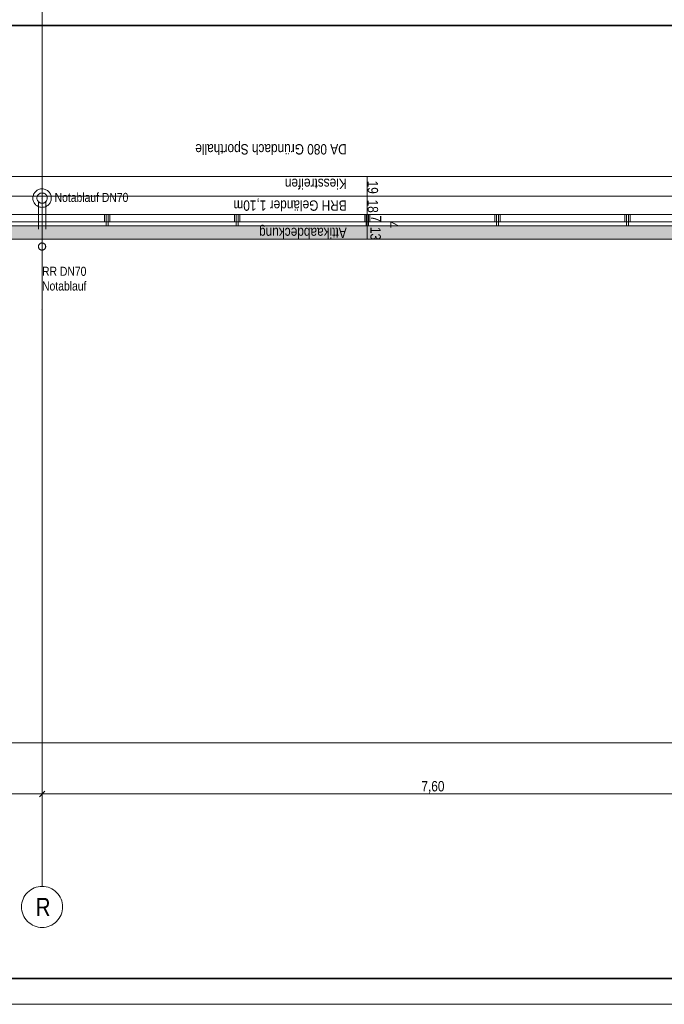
# Model space of a CAD drawing. Extents: x -720 to 300, y 62 to 1112.
# Tile 13 of 60: x -157 to -32, y 62 to 254. Entities that reach past the tile are written whole.
import ezdxf
from ezdxf.lldxf.tags import DXFTag

# ---------------------------------------------------------------- set-up
doc = ezdxf.new("R2010")
doc.units = 0
doc.layers.get('0').update_dxf_attribs({"lineweight": 13})
for name, color, linetype, lineweight, true_color in [('30 -36 Dächer- 3 Dachbeläge', 9, 'Continuous', 15, 0x808080), ('30 -36 Dächer- 3 Dachbeläge Gründach', 9, 'Continuous', 9, 0x808080), ('30 -36 Dächer- 4 Dachbekleidungen', 9, 'Continuous', 9, 0x808080), ('40 -41 Abwasser_Wasser_Gas- 1 Abwasser + sanitäre Anlagen', 7, 'Continuous', 9, 0xff6633), ('70 -72 Beschriftung- 1 Beschriftung allgemein', 7, 'Continuous', 9, 0xff6633), ('70 -76 Bemaßung- 2 Allgemein', 9, 'Continuous', 5, 0x808080)]:
    doc.layers.add(name, color=color, linetype=linetype, lineweight=lineweight, true_color=true_color)
for name, color, linetype, lineweight in [('40 -41 Abwasser_Wasser_Gas- 2 Wasser-1', 7, 'Continuous', 15), ('70 -71 Achsen- 1 Gebäudeachsen', 7, 'STRICHPUNKT2-A06DN9U3MF', 18), ('E_PV_Aufstellzone', 7, 'grob', 35), ('iwb_Plankopf Rahmen', 7, 'Continuous', 35), ('Keine', 7, 'Continuous', 9)]:
    doc.layers.add(name, color=color, linetype=linetype, lineweight=lineweight)
doc.styles.get("Standard").update_dxf_attribs({"font": 'ARIALN.TTF'})
tags = doc.linetypes.add('grob', pattern=[14, 3, -8, 3]).pattern_tags.tags
tags[8:9] = [DXFTag(74, 4), DXFTag(75, 0), DXFTag(340, '0'), DXFTag(46, 0.0), DXFTag(50, 0.0), DXFTag(44, 0.0), DXFTag(45, 0.0)]
tags[6:7] = [DXFTag(74, 4), DXFTag(75, 0), DXFTag(340, '0'), DXFTag(46, 0.0), DXFTag(50, 0.0), DXFTag(44, 0.0), DXFTag(45, 0.0)]
tags[4:5] = [DXFTag(74, 4), DXFTag(75, 0), DXFTag(340, '0'), DXFTag(46, 0.0), DXFTag(50, 0.0), DXFTag(44, 0.0), DXFTag(45, 0.0)]
tags = doc.linetypes.add('grob-A06DN9U4MF', pattern=[14, 3, -8, 3]).pattern_tags.tags
tags[8:9] = [DXFTag(74, 4), DXFTag(75, 0), DXFTag(340, '0'), DXFTag(46, 0.0), DXFTag(50, 0.0), DXFTag(44, 0.0), DXFTag(45, 0.0)]
tags[6:7] = [DXFTag(74, 4), DXFTag(75, 0), DXFTag(340, '0'), DXFTag(46, 0.0), DXFTag(50, 0.0), DXFTag(44, 0.0), DXFTag(45, 0.0)]
tags[4:5] = [DXFTag(74, 4), DXFTag(75, 0), DXFTag(340, '0'), DXFTag(46, 0.0), DXFTag(50, 0.0), DXFTag(44, 0.0), DXFTag(45, 0.0)]
tags = doc.linetypes.add('STRICHPUNKT2-A06DN9U3MF', pattern=[12.7, 6.35, -3.175, 0, -3.175]).pattern_tags.tags
tags[10:11] = [DXFTag(74, 4), DXFTag(75, 0), DXFTag(340, '0'), DXFTag(46, 0.0), DXFTag(50, 0.0), DXFTag(44, 0.0), DXFTag(45, 0.0)]
tags[8:9] = [DXFTag(74, 4), DXFTag(75, 0), DXFTag(340, '0'), DXFTag(46, 0.0), DXFTag(50, 0.0), DXFTag(44, 0.0), DXFTag(45, 0.0)]
tags[6:7] = [DXFTag(74, 4), DXFTag(75, 0), DXFTag(340, '0'), DXFTag(46, 0.0), DXFTag(50, 0.0), DXFTag(44, 0.0), DXFTag(45, 0.0)]
tags[4:5] = [DXFTag(74, 4), DXFTag(75, 0), DXFTag(340, '0'), DXFTag(46, 0.0), DXFTag(50, 0.0), DXFTag(44, 0.0), DXFTag(45, 0.0)]

# ---------------------------------------------------------------- blocks, each defined once
blk = doc.blocks.new('Referenz-A06DN9U5MF')
at = {"layer": '30 -36 Dächer- 3 Dachbeläge', "color": 0, "lineweight": 9}
for p, q in [((-593.85, 223.71), (76.46, 223.71)), ((76.46, 214.11), (-614.65, 214.11))]:
    blk.add_line(p, q, dxfattribs=at)
at = {"layer": '30 -36 Dächer- 3 Dachbeläge', "color": 0, "linetype": 'Continuous', "ltscale": 0.15}
for p, q in [((76.46, 214.11), (-614.65, 214.11)), ((-617.25, 211.51), (76.46, 211.51))]:
    blk.add_line(p, q, dxfattribs=at)
at = {"layer": '30 -36 Dächer- 3 Dachbeläge', "color": 0, "linetype": 'Continuous', "lineweight": 0, "ltscale": 0.13}
for points in [[(76.46, 212.65), (-614.65, 214.11), (-617.25, 211.51)], [(76.46, 212.65), (-614.65, 214.11), (76.46, 214.11)], [(76.46, 212.65), (-617.25, 211.51), (76.46, 211.51)]]:
    blk.add_solid(points, dxfattribs=at)
at = {"layer": '30 -36 Dächer- 3 Dachbeläge Gründach', "color": 0, "linetype": 'Continuous', "ltscale": 0.13}
blk.add_line((-593.85, 223.71), (76.46, 223.71), dxfattribs=at)
at = {"layer": '30 -36 Dächer- 4 Dachbekleidungen', "color": 0, "linetype": 'Continuous', "ltscale": 0.13}
for p, q in [((76.46, 216.31), (-613.85, 216.31)), ((-613.85, 214.91), (76.46, 214.91)), ((-140.68, 214.91), (-140.68, 216.31)), ((-140.68, 216.31), (-140.38, 216.31)), ((-140.38, 214.91), (-140.38, 216.31)), ((-140.38, 216.31), (-139.98, 216.31)), ((-139.98, 214.91), (-140.38, 214.91)), ((-140.38, 214.91), (-140.38, 214.11)), ((-139.98, 216.31), (-139.98, 214.91)), ((-139.68, 216.31), (-139.98, 216.31)), ((-139.98, 214.11), (-139.98, 214.91)), ((-139.68, 214.91), (-139.68, 216.31)), ((-115.35, 214.91), (-115.35, 216.31)), ((-115.35, 216.31), (-115.05, 216.31)), ((-115.05, 214.91), (-115.05, 216.31)), ((-115.05, 216.31), (-114.65, 216.31)), ((-114.65, 214.91), (-115.05, 214.91)), ((-115.05, 214.91), (-115.05, 214.11)), ((-114.65, 216.31), (-114.65, 214.91)), ((-114.35, 216.31), (-114.65, 216.31)), ((-114.65, 214.11), (-114.65, 214.91)), ((-114.35, 214.91), (-114.35, 216.31)), ((-90.02, 214.91), (-90.02, 216.31)), ((-90.02, 216.31), (-89.72, 216.31)), ((-89.72, 214.91), (-89.72, 216.31)), ((-89.72, 216.31), (-89.32, 216.31)), ((-89.32, 214.91), (-89.72, 214.91)), ((-89.72, 214.91), (-89.72, 214.11)), ((-89.32, 216.31), (-89.32, 214.91)), ((-89.02, 216.31), (-89.32, 216.31)), ((-89.32, 214.11), (-89.32, 214.91)), ((-89.02, 214.91), (-89.02, 216.31)), ((-64.68, 214.91), (-64.68, 216.31)), ((-64.68, 216.31), (-64.38, 216.31)), ((-64.38, 214.91), (-64.38, 216.31)), ((-64.38, 216.31), (-63.98, 216.31)), ((-63.98, 214.91), (-64.38, 214.91)), ((-64.38, 214.91), (-64.38, 214.11)), ((-63.98, 216.31), (-63.98, 214.91)), ((-63.68, 216.31), (-63.98, 216.31)), ((-63.98, 214.11), (-63.98, 214.91)), ((-63.68, 214.91), (-63.68, 216.31)), ((-39.35, 214.91), (-39.35, 216.31)), ((-39.35, 216.31), (-39.05, 216.31)), ((-39.05, 214.91), (-39.05, 216.31)), ((-39.05, 216.31), (-38.65, 216.31)), ((-38.65, 214.91), (-39.05, 214.91)), ((-39.05, 214.91), (-39.05, 214.11)), ((-38.65, 216.31), (-38.65, 214.91)), ((-38.35, 216.31), (-38.65, 216.31)), ((-38.65, 214.11), (-38.65, 214.91)), ((-38.35, 214.91), (-38.35, 216.31)), ((-140.38, 214.11), (-139.98, 214.11)), ((-115.05, 214.11), (-114.65, 214.11)), ((-89.72, 214.11), (-89.32, 214.11)), ((-64.38, 214.11), (-63.98, 214.11)), ((-39.05, 214.11), (-38.65, 214.11))]:
    blk.add_line(p, q, dxfattribs=at)
at = {"layer": '40 -41 Abwasser_Wasser_Gas- 1 Abwasser + sanitäre Anlagen', "color": 0, "linetype": 'grob-A06DN9U4MF', "ltscale": 0.13}
for p, q in [((-152.85, 224.6), (-152.85, 219.51)), ((-153.55, 218.8), (-153.55, 213.44)), ((-152.15, 218.8), (-152.15, 213.44))]:
    blk.add_line(p, q, dxfattribs=at)
at = {"layer": '40 -41 Abwasser_Wasser_Gas- 1 Abwasser + sanitäre Anlagen', "color": 0, "linetype": 'Continuous', "lineweight": 5, "ltscale": 0.13}
for p, q in [((-152.85, 219.51), (-152.87, 219.57)), ((-152.87, 219.57), (-152.83, 219.57)), ((-152.83, 219.57), (-152.85, 219.51))]:
    blk.add_line(p, q, dxfattribs=at)
at = {"layer": '40 -41 Abwasser_Wasser_Gas- 1 Abwasser + sanitäre Anlagen', "color": 0, "lineweight": 0}
for points in [[(-152.85, 219.51), (-152.87, 219.57), (-152.85, 219.57)], [(-152.85, 219.51), (-152.85, 219.57), (-152.83, 219.57)]]:
    blk.add_solid(points, dxfattribs=at)
at = {"layer": '40 -41 Abwasser_Wasser_Gas- 2 Wasser-1', "color": 0, "linetype": 'Continuous', "ltscale": 0.15}
for p, q in [((-152.85, 219.51), (-152.85, 223.35)), ((-154.31, 220.56), (-154.2, 220.7)), ((-154.2, 220.7), (-154.08, 220.83)), ((-154.08, 220.83), (-153.95, 220.94)), ((-153.95, 220.94), (-153.8, 221.04)), ((-153.8, 221.04), (-153.65, 221.13)), ((-153.65, 221.13), (-153.48, 221.2)), ((-153.48, 221.2), (-153.32, 221.25)), ((-153.32, 221.25), (-153.14, 221.29)), ((-153.14, 221.29), (-152.97, 221.31)), ((-152.97, 221.31), (-152.79, 221.31)), ((-152.79, 221.31), (-152.61, 221.3)), ((-152.61, 221.3), (-152.44, 221.27)), ((-152.44, 221.27), (-152.27, 221.22)), ((-152.27, 221.22), (-152.11, 221.15)), ((-152.11, 221.15), (-151.95, 221.07)), ((-151.95, 221.07), (-151.8, 220.98)), ((-151.8, 220.98), (-151.66, 220.87)), ((-151.66, 220.87), (-151.54, 220.74)), ((-151.54, 220.74), (-151.42, 220.61)), ((-154.65, 219.57), (-154.63, 219.75)), ((-154.65, 219.39), (-154.65, 219.57)), ((-154.63, 219.22), (-154.65, 219.39)), ((-154.63, 219.75), (-154.6, 219.92)), ((-154.59, 219.05), (-154.63, 219.22)), ((-154.6, 219.92), (-154.55, 220.09)), ((-154.53, 218.88), (-154.59, 219.05)), ((-154.55, 220.09), (-154.49, 220.25)), ((-154.46, 218.72), (-154.53, 218.88)), ((-154.49, 220.25), (-154.41, 220.41)), ((-154.38, 218.56), (-154.46, 218.72)), ((-154.41, 220.41), (-154.31, 220.56)), ((-153.85, 219.54), (-153.84, 219.64)), ((-153.85, 219.45), (-153.85, 219.54)), ((-153.84, 219.35), (-153.85, 219.45)), ((-153.84, 219.64), (-153.82, 219.74)), ((-153.82, 219.25), (-153.84, 219.35)), ((-153.82, 219.74), (-153.8, 219.83)), ((-153.79, 219.16), (-153.82, 219.25)), ((-153.8, 219.83), (-153.76, 219.92)), ((-153.75, 219.07), (-153.79, 219.16)), ((-153.76, 219.92), (-153.72, 220.01)), ((-153.7, 218.98), (-153.75, 219.07)), ((-153.72, 220.01), (-153.66, 220.09)), ((-153.64, 218.9), (-153.7, 218.98)), ((-153.66, 220.09), (-153.6, 220.17)), ((-153.58, 218.83), (-153.64, 218.9)), ((-153.6, 220.17), (-153.53, 220.24)), ((-153.51, 218.76), (-153.58, 218.83)), ((-153.53, 220.24), (-153.46, 220.31)), ((-153.43, 218.7), (-153.51, 218.76)), ((-153.46, 220.31), (-153.38, 220.36)), ((-153.35, 218.65), (-153.43, 218.7)), ((-153.38, 220.36), (-153.29, 220.41)), ((-153.29, 220.41), (-153.2, 220.45)), ((-153.2, 220.45), (-153.11, 220.48)), ((-153.11, 220.48), (-153.01, 220.5)), ((-153.01, 220.5), (-152.92, 220.51)), ((-152.92, 220.51), (-152.82, 220.51)), ((-152.82, 220.51), (-152.72, 220.5)), ((-152.72, 220.5), (-152.62, 220.49)), ((-152.62, 220.49), (-152.53, 220.46)), ((-152.53, 220.46), (-152.44, 220.42)), ((-152.44, 220.42), (-152.35, 220.38)), ((-152.35, 220.38), (-152.27, 220.32)), ((-152.24, 218.72), (-152.32, 218.66)), ((-152.27, 220.32), (-152.19, 220.26)), ((-152.17, 218.78), (-152.24, 218.72)), ((-152.19, 220.26), (-152.12, 220.2)), ((-152.1, 218.85), (-152.17, 218.78)), ((-152.12, 220.2), (-152.06, 220.12)), ((-152.04, 218.93), (-152.1, 218.85)), ((-152.06, 220.12), (-152, 220.04)), ((-151.98, 219.01), (-152.04, 218.93)), ((-152, 220.04), (-151.95, 219.95)), ((-151.94, 219.1), (-151.98, 219.01)), ((-151.95, 219.95), (-151.91, 219.86)), ((-151.9, 219.19), (-151.94, 219.1)), ((-151.91, 219.86), (-151.88, 219.77)), ((-151.88, 219.29), (-151.9, 219.19)), ((-151.88, 219.77), (-151.86, 219.67)), ((-151.86, 219.38), (-151.88, 219.29)), ((-151.86, 219.67), (-151.85, 219.58)), ((-151.85, 219.48), (-151.86, 219.38)), ((-151.85, 219.58), (-151.85, 219.48)), ((-151.42, 220.61), (-151.32, 220.46)), ((-151.32, 220.46), (-151.24, 220.31)), ((-151.21, 218.77), (-151.29, 218.61)), ((-151.24, 220.31), (-151.17, 220.15)), ((-151.15, 218.93), (-151.21, 218.77)), ((-151.17, 220.15), (-151.11, 219.98)), ((-151.1, 219.1), (-151.15, 218.93)), ((-151.11, 219.98), (-151.07, 219.81)), ((-151.07, 219.28), (-151.1, 219.1)), ((-151.07, 219.81), (-151.05, 219.63)), ((-151.05, 219.45), (-151.07, 219.28)), ((-151.05, 219.63), (-151.05, 219.45)), ((-154.28, 218.42), (-154.38, 218.56)), ((-154.16, 218.28), (-154.28, 218.42)), ((-154.04, 218.16), (-154.16, 218.28)), ((-153.9, 218.05), (-154.04, 218.16)), ((-153.75, 217.95), (-153.9, 218.05)), ((-153.59, 217.87), (-153.75, 217.95)), ((-153.43, 217.81), (-153.59, 217.87)), ((-153.26, 217.76), (-153.43, 217.81)), ((-153.26, 218.6), (-153.35, 218.65)), ((-153.17, 218.57), (-153.26, 218.6)), ((-153.08, 217.73), (-153.26, 217.76)), ((-153.08, 218.54), (-153.17, 218.57)), ((-152.98, 218.52), (-153.08, 218.54)), ((-152.91, 217.71), (-153.08, 217.73)), ((-152.88, 218.51), (-152.98, 218.52)), ((-152.73, 217.72), (-152.91, 217.71)), ((-152.78, 218.51), (-152.88, 218.51)), ((-152.69, 218.53), (-152.78, 218.51)), ((-152.56, 217.74), (-152.73, 217.72)), ((-152.59, 218.55), (-152.69, 218.53)), ((-152.5, 218.58), (-152.59, 218.55)), ((-152.38, 217.77), (-152.56, 217.74)), ((-152.41, 218.62), (-152.5, 218.58)), ((-152.32, 218.66), (-152.41, 218.62)), ((-152.22, 217.83), (-152.38, 217.77)), ((-152.05, 217.9), (-152.22, 217.83)), ((-151.9, 217.98), (-152.05, 217.9)), ((-151.75, 218.08), (-151.9, 217.98)), ((-151.62, 218.2), (-151.75, 218.08)), ((-151.5, 218.33), (-151.62, 218.2)), ((-151.39, 218.46), (-151.5, 218.33)), ((-151.29, 218.61), (-151.39, 218.46)), ((-153.54, 210.19), (-153.55, 210.12)), ((-153.54, 210.19), (-153.55, 210.12)), ((-153.55, 210.12), (-153.55, 210.05)), ((-153.55, 210.12), (-153.55, 210.05)), ((-153.55, 210.05), (-153.54, 209.98)), ((-153.55, 210.05), (-153.54, 209.98)), ((-153.53, 210.25), (-153.54, 210.19)), ((-153.53, 210.25), (-153.54, 210.19)), ((-153.54, 209.98), (-153.53, 209.91)), ((-153.54, 209.98), (-153.53, 209.91)), ((-153.51, 210.32), (-153.53, 210.25)), ((-153.51, 210.32), (-153.53, 210.25)), ((-153.53, 209.91), (-153.51, 209.85)), ((-153.53, 209.91), (-153.51, 209.85)), ((-153.48, 210.38), (-153.51, 210.32)), ((-153.48, 210.38), (-153.51, 210.32)), ((-153.51, 209.85), (-153.49, 209.78)), ((-153.51, 209.85), (-153.49, 209.78)), ((-153.49, 209.78), (-153.46, 209.72)), ((-153.49, 209.78), (-153.46, 209.72)), ((-153.44, 210.44), (-153.48, 210.38)), ((-153.44, 210.44), (-153.48, 210.38)), ((-153.46, 209.72), (-153.42, 209.66)), ((-153.46, 209.72), (-153.42, 209.66)), ((-153.41, 210.5), (-153.44, 210.44)), ((-153.41, 210.5), (-153.44, 210.44)), ((-153.42, 209.66), (-153.38, 209.61)), ((-153.42, 209.66), (-153.38, 209.61)), ((-153.36, 210.55), (-153.41, 210.5)), ((-153.36, 210.55), (-153.41, 210.5)), ((-153.38, 209.61), (-153.33, 209.56)), ((-153.38, 209.61), (-153.33, 209.56)), ((-153.31, 210.6), (-153.36, 210.55)), ((-153.31, 210.6), (-153.36, 210.55)), ((-153.33, 209.56), (-153.28, 209.52)), ((-153.33, 209.56), (-153.28, 209.52)), ((-153.26, 210.64), (-153.31, 210.6)), ((-153.26, 210.64), (-153.31, 210.6)), ((-153.28, 209.52), (-153.22, 209.48)), ((-153.28, 209.52), (-153.22, 209.48)), ((-153.2, 210.68), (-153.26, 210.64)), ((-153.2, 210.68), (-153.26, 210.64)), ((-153.22, 209.48), (-153.16, 209.44)), ((-153.22, 209.48), (-153.16, 209.44)), ((-153.14, 210.71), (-153.2, 210.68)), ((-153.14, 210.71), (-153.2, 210.68)), ((-153.16, 209.44), (-153.1, 209.42)), ((-153.16, 209.44), (-153.1, 209.42)), ((-153.07, 210.74), (-153.14, 210.71)), ((-153.07, 210.74), (-153.14, 210.71)), ((-153.1, 209.42), (-153.03, 209.4)), ((-153.1, 209.42), (-153.03, 209.4)), ((-153.01, 210.75), (-153.07, 210.74)), ((-153.01, 210.75), (-153.07, 210.74)), ((-153.03, 209.4), (-152.96, 209.38)), ((-153.03, 209.4), (-152.96, 209.38)), ((-152.94, 210.77), (-153.01, 210.75)), ((-152.94, 210.77), (-153.01, 210.75)), ((-152.96, 209.38), (-152.9, 209.37)), ((-152.96, 209.38), (-152.9, 209.37)), ((-152.87, 210.77), (-152.94, 210.77)), ((-152.87, 210.77), (-152.94, 210.77)), ((-152.9, 209.37), (-152.83, 209.37)), ((-152.9, 209.37), (-152.83, 209.37)), ((-152.8, 210.77), (-152.87, 210.77)), ((-152.8, 210.77), (-152.87, 210.77)), ((-152.85, 210.07), (-152.85, 206.23)), ((-152.85, 210.07), (-152.85, 206.23)), ((-152.83, 209.37), (-152.76, 209.38)), ((-152.83, 209.37), (-152.76, 209.38)), ((-152.74, 210.76), (-152.8, 210.77)), ((-152.74, 210.76), (-152.8, 210.77)), ((-152.76, 209.38), (-152.69, 209.39)), ((-152.76, 209.38), (-152.69, 209.39)), ((-152.67, 210.75), (-152.74, 210.76)), ((-152.67, 210.75), (-152.74, 210.76)), ((-152.69, 209.39), (-152.62, 209.41)), ((-152.69, 209.39), (-152.62, 209.41)), ((-152.6, 210.73), (-152.67, 210.75)), ((-152.6, 210.73), (-152.67, 210.75)), ((-152.62, 209.41), (-152.56, 209.43)), ((-152.62, 209.41), (-152.56, 209.43)), ((-152.54, 210.7), (-152.6, 210.73)), ((-152.54, 210.7), (-152.6, 210.73)), ((-152.56, 209.43), (-152.5, 209.47)), ((-152.56, 209.43), (-152.5, 209.47)), ((-152.48, 210.67), (-152.54, 210.7)), ((-152.48, 210.67), (-152.54, 210.7)), ((-152.5, 209.47), (-152.44, 209.5)), ((-152.5, 209.47), (-152.44, 209.5)), ((-152.42, 210.63), (-152.48, 210.67)), ((-152.42, 210.63), (-152.48, 210.67)), ((-152.44, 209.5), (-152.39, 209.55)), ((-152.44, 209.5), (-152.39, 209.55)), ((-152.37, 210.58), (-152.42, 210.63)), ((-152.37, 210.58), (-152.42, 210.63)), ((-152.39, 209.55), (-152.34, 209.59)), ((-152.39, 209.55), (-152.34, 209.59)), ((-152.32, 210.53), (-152.37, 210.58)), ((-152.32, 210.53), (-152.37, 210.58)), ((-152.34, 209.59), (-152.29, 209.65)), ((-152.34, 209.59), (-152.29, 209.65)), ((-152.28, 210.48), (-152.32, 210.53)), ((-152.28, 210.48), (-152.32, 210.53)), ((-152.29, 209.65), (-152.26, 209.7)), ((-152.29, 209.65), (-152.26, 209.7)), ((-152.24, 210.42), (-152.28, 210.48)), ((-152.24, 210.42), (-152.28, 210.48)), ((-152.26, 209.7), (-152.22, 209.76)), ((-152.26, 209.7), (-152.22, 209.76)), ((-152.21, 210.36), (-152.24, 210.42)), ((-152.21, 210.36), (-152.24, 210.42)), ((-152.22, 209.76), (-152.19, 209.83)), ((-152.22, 209.76), (-152.19, 209.83)), ((-152.19, 210.3), (-152.21, 210.36)), ((-152.19, 210.3), (-152.21, 210.36)), ((-152.17, 210.23), (-152.19, 210.3)), ((-152.17, 210.23), (-152.19, 210.3)), ((-152.19, 209.83), (-152.17, 209.89)), ((-152.19, 209.83), (-152.17, 209.89)), ((-152.16, 210.16), (-152.17, 210.23)), ((-152.16, 210.16), (-152.17, 210.23)), ((-152.17, 209.89), (-152.16, 209.96)), ((-152.17, 209.89), (-152.16, 209.96)), ((-152.15, 210.1), (-152.16, 210.16)), ((-152.15, 210.1), (-152.16, 210.16)), ((-152.16, 209.96), (-152.15, 210.03)), ((-152.16, 209.96), (-152.15, 210.03)), ((-152.15, 210.03), (-152.15, 210.1)), ((-152.15, 210.03), (-152.15, 210.1))]:
    blk.add_line(p, q, dxfattribs=at)
at = {"layer": '70 -71 Achsen- 1 Gebäudeachsen', "color": 0, "linetype": 'STRICHPUNKT2-A06DN9U3MF', "ltscale": 0.18}
for p, q in [((-152.85, 1084.85), (-152.85, 85.41)), ((-682.49, 219.91), (76.46, 219.91))]:
    blk.add_line(p, q, dxfattribs=at)
at = {"layer": '70 -72 Beschriftung- 1 Beschriftung allgemein', "color": 0, "linetype": 'Continuous', "ltscale": 0.13}
blk.add_line((-152.85, 210.07), (-152.85, 197.88), dxfattribs=at)
at = {"layer": '70 -72 Beschriftung- 1 Beschriftung allgemein', "color": 0, "linetype": 'Continuous', "lineweight": 5, "ltscale": 0.13}
for p, q in [((-152.85, 197.88), (-152.87, 197.95)), ((-152.87, 197.95), (-152.83, 197.95)), ((-152.83, 197.95), (-152.85, 197.88))]:
    blk.add_line(p, q, dxfattribs=at)
at = {"layer": '70 -72 Beschriftung- 1 Beschriftung allgemein', "color": 0, "lineweight": 0}
for points in [[(-152.85, 197.88), (-152.87, 197.95), (-152.85, 197.95)], [(-152.85, 197.88), (-152.85, 197.95), (-152.83, 197.95)]]:
    blk.add_solid(points, dxfattribs=at)
at = {"layer": '70 -76 Bemaßung- 2 Allgemein', "color": 0, "linetype": 'Continuous', "ltscale": 0.13}
for p, q in [((-89.54, 223.71), (-89.6, 223.71)), ((-89.59, 223.72), (-89.57, 223.7)), ((-89.58, 223.72), (-89.58, 223.69)), ((-89.58, 223.69), (-89.58, 219.93)), ((-89.62, 219.91), (-89.56, 219.91)), ((-89.62, 219.91), (-89.56, 219.91)), ((-89.59, 219.92), (-89.57, 219.9)), ((-89.57, 219.9), (-89.59, 219.92)), ((-89.58, 219.9), (-89.58, 219.93)), ((-89.58, 219.92), (-89.58, 219.89)), ((-89.58, 219.89), (-89.58, 216.33)), ((-89.54, 216.31), (-89.6, 216.31)), ((-89.54, 216.31), (-89.6, 216.31)), ((-89.54, 214.91), (-89.6, 214.91)), ((-89.54, 214.91), (-89.6, 214.91)), ((-89.59, 216.32), (-89.57, 216.3)), ((-89.57, 216.3), (-89.59, 216.32)), ((-89.59, 214.92), (-89.57, 214.9)), ((-89.57, 214.9), (-89.59, 214.92)), ((-89.58, 216.3), (-89.58, 216.33)), ((-89.58, 216.32), (-89.58, 216.29)), ((-89.58, 216.29), (-89.58, 214.93)), ((-89.58, 214.9), (-89.58, 214.93)), ((-89.58, 214.92), (-89.58, 214.89)), ((-89.58, 214.89), (-89.58, 214.13)), ((-89.54, 214.11), (-89.6, 214.11)), ((-89.54, 214.11), (-89.6, 214.11)), ((-89.59, 214.12), (-89.57, 214.1)), ((-89.57, 214.1), (-89.59, 214.12)), ((-89.58, 214.1), (-89.58, 214.13)), ((-89.58, 214.12), (-89.58, 214.09)), ((-89.58, 214.09), (-89.58, 211.53)), ((-89.54, 211.51), (-89.6, 211.51)), ((-89.57, 211.5), (-89.59, 211.52)), ((-89.58, 211.5), (-89.58, 211.53)), ((76.46, 113.41), (-595.85, 113.41)), ((-152.32, 103.94), (-153.38, 102.88)), ((-153.38, 102.88), (-152.32, 103.94)), ((-152.85, 105.41), (-152.85, 102.41)), ((-152.85, 105.41), (-152.85, 102.41)), ((-153.91, 103.41), (-303.79, 103.41)), ((-152.35, 103.41), (-153.91, 103.41)), ((-153.35, 103.41), (-151.79, 103.41)), ((-1.91, 103.41), (-151.79, 103.41))]:
    blk.add_line(p, q, dxfattribs=at)
at = {"layer": 'Keine', "color": 0, "linetype": 'Continuous', "ltscale": 0.13}
for p, q in [((-155.68, 84.24), (-155.39, 84.5)), ((-155.39, 84.5), (-155.07, 84.74)), ((-155.07, 84.74), (-154.74, 84.94)), ((-154.74, 84.94), (-154.38, 85.11)), ((-154.38, 85.11), (-154.01, 85.24)), ((-154.01, 85.24), (-153.63, 85.34)), ((-153.63, 85.34), (-153.24, 85.39)), ((-153.24, 85.39), (-152.85, 85.41)), ((-152.85, 85.41), (-152.46, 85.39)), ((-152.46, 85.39), (-152.07, 85.34)), ((-152.07, 85.34), (-151.69, 85.24)), ((-151.69, 85.24), (-151.32, 85.11)), ((-151.32, 85.11), (-150.96, 84.94)), ((-150.96, 84.94), (-150.63, 84.74)), ((-150.63, 84.74), (-150.31, 84.5)), ((-150.31, 84.5), (-150.02, 84.24)), ((-156.77, 82.19), (-156.68, 82.57)), ((-156.68, 82.57), (-156.55, 82.94)), ((-156.55, 82.94), (-156.38, 83.3)), ((-156.38, 83.3), (-156.18, 83.63)), ((-156.18, 83.63), (-155.94, 83.95)), ((-155.94, 83.95), (-155.68, 84.24)), ((-150.02, 84.24), (-149.76, 83.95)), ((-149.76, 83.95), (-149.52, 83.63)), ((-149.52, 83.63), (-149.32, 83.3)), ((-149.32, 83.3), (-149.15, 82.94)), ((-149.15, 82.94), (-149.02, 82.57)), ((-149.02, 82.57), (-148.93, 82.19)), ((-156.85, 81.41), (-156.83, 81.8)), ((-156.83, 81.02), (-156.85, 81.41)), ((-156.83, 81.8), (-156.77, 82.19)), ((-156.77, 80.63), (-156.83, 81.02)), ((-156.68, 80.25), (-156.77, 80.63)), ((-148.93, 80.63), (-149.02, 80.25)), ((-148.93, 82.19), (-148.87, 81.8)), ((-148.87, 81.02), (-148.93, 80.63)), ((-148.87, 81.8), (-148.85, 81.41)), ((-148.85, 81.41), (-148.87, 81.02)), ((-156.55, 79.88), (-156.68, 80.25)), ((-156.38, 79.53), (-156.55, 79.88)), ((-156.18, 79.19), (-156.38, 79.53)), ((-155.94, 78.87), (-156.18, 79.19)), ((-155.68, 78.58), (-155.94, 78.87)), ((-149.76, 78.87), (-150.02, 78.58)), ((-149.52, 79.19), (-149.76, 78.87)), ((-149.32, 79.53), (-149.52, 79.19)), ((-149.15, 79.88), (-149.32, 79.53)), ((-149.02, 80.25), (-149.15, 79.88)), ((-155.39, 78.32), (-155.68, 78.58)), ((-155.07, 78.09), (-155.39, 78.32)), ((-154.74, 77.88), (-155.07, 78.09)), ((-154.38, 77.72), (-154.74, 77.88)), ((-154.01, 77.58), (-154.38, 77.72)), ((-153.63, 77.49), (-154.01, 77.58)), ((-153.24, 77.43), (-153.63, 77.49)), ((-152.85, 77.41), (-153.24, 77.43)), ((-152.46, 77.43), (-152.85, 77.41)), ((-152.07, 77.49), (-152.46, 77.43)), ((-151.69, 77.58), (-152.07, 77.49)), ((-151.32, 77.72), (-151.69, 77.58)), ((-150.96, 77.88), (-151.32, 77.72)), ((-150.63, 78.09), (-150.96, 77.88)), ((-150.31, 78.32), (-150.63, 78.09)), ((-150.02, 78.58), (-150.31, 78.32))]:
    blk.add_line(p, q, dxfattribs=at)
at = {"layer": '70 -72 Beschriftung- 1 Beschriftung allgemein', "color": 0, "linetype": 'Continuous', "ltscale": 0.13, "char_height": 2.0138, "attachment_point": 1, "rotation": 180}
for s, insert in [('{\\fArial Narrow;DA 080 Gründach Sporthalle}', (-93.53, 228.01)), ('{\\fArial Narrow;Kiesstreifen}', (-93.53, 221.29)), ('{\\fArial Narrow;BRH Geländer 1,10m}', (-93.54, 217.05)), ('{\\fArial Narrow;Attikaabdeckung}', (-93.54, 211.71))]:
    blk.add_mtext(s, dxfattribs=dict(at, insert=insert))
at = {"layer": '70 -72 Beschriftung- 1 Beschriftung allgemein', "color": 0, "linetype": 'Continuous', "ltscale": 0.13, "char_height": 1.7621, "attachment_point": 1}
for s, insert in [('{\\fArial Narrow;Notablauf DN70}', (-150.41, 220.53)), ('{\\fArial Narrow;RR}', (-152.85, 206.13)), ('{\\fArial Narrow;RR}', (-152.85, 206.13)), ('{\\fArial Narrow;DN70}', (-149.38, 206.13)), ('{\\fArial Narrow;DN70}', (-149.38, 206.13)), ('{\\fArial Narrow;Notablauf}', (-152.85, 203.27)), ('{\\fArial Narrow;Notablauf}', (-152.85, 203.27))]:
    blk.add_mtext(s, dxfattribs=dict(at, insert=insert))
at = {"layer": '70 -76 Bemaßung- 2 Allgemein', "color": 0, "linetype": 'Continuous', "ltscale": 0.13, "char_height": 2.0138, "attachment_point": 1, "rotation": 270}
for s, insert in [('{\\fArial Narrow;19}', (-87.43, 222.92)), ('{\\fArial Narrow;18}', (-87.43, 219.22)), ('{\\fArial Narrow;7}', (-86.81, 216.13)), ('{\\fArial Narrow;4}', (-83.47, 214.98)), ('{\\fArial Narrow;13}', (-86.89, 213.9))]:
    blk.add_mtext(s, dxfattribs=dict(at, insert=insert))
at = {"layer": '70 -76 Bemaßung- 2 Allgemein', "color": 0, "linetype": 'Continuous', "ltscale": 0.13, "insert": (-78.99, 105.93), "char_height": 2.0138, "attachment_point": 1}
blk.add_mtext('{\\fArial Narrow;7,60}', dxfattribs=at)
at = {"layer": 'Keine', "color": 0, "linetype": 'Continuous', "ltscale": 0.13, "insert": (-154.12, 83.17), "char_height": 3.5241, "attachment_point": 1}
blk.add_mtext('{\\fArial Narrow;R}', dxfattribs=at)
blk = doc.blocks.new('Polygon-A06DN9U7MF')
at = {"color": 0, "linetype": 'ByBlock', "lineweight": -2, "ltscale": 0.7}
blk.add_line((76.46, 253.13), (-550.14, 253.13), dxfattribs=at)

msp = doc.modelspace()

# ---------------------------------------------------------------- linework, layer by layer
at = {"layer": 'iwb_Plankopf Rahmen', "color": 8, "lineweight": 13, "ltscale": 0.13, "true_color": 0x808080}
msp.add_lwpolyline([(300.35, 62.43), (-719.65, 62.43), (-719.65, 1112.43), (300.35, 1112.43), (300.35, 62.43)], close=True, dxfattribs=at)
at = {"layer": 'iwb_Plankopf Rahmen', "ltscale": 0.35}
msp.add_lwpolyline([(-699.65, 67.43), (-699.65, 1107.43), (295.35, 1107.43), (295.35, 67.43), (-599.65, 67.43), (-699.65, 67.43)], close=True, dxfattribs=at)

# ---------------------------------------------------------------- block references
at = {"color": 8, "lineweight": 13, "ltscale": 0.13, "true_color": 0x808080}
msp.add_blockref('Referenz-A06DN9U5MF', (0, 0), dxfattribs=at)
at = {"layer": 'E_PV_Aufstellzone', "ltscale": 0.7}
msp.add_blockref('Polygon-A06DN9U7MF', (0, 0), dxfattribs=at)

doc.saveas('drawing.dxf')
